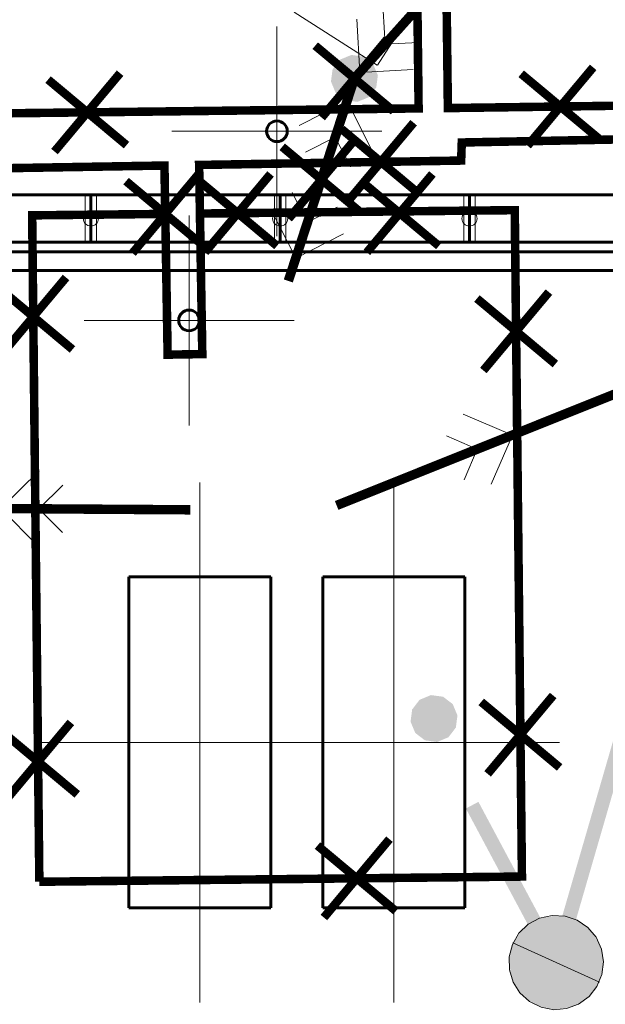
# Model space of a CAD drawing. Header units: millimetres. Extents: x 0 to 420, y 0 to 297.
# Tile 21 of 43: x 112 to 125, y 201 to 222. Entities that reach past the tile are written whole.
import ezdxf

# ---------------------------------------------------------------- set-up
doc = ezdxf.new("R2010")
doc.units = ezdxf.units.MM
for name, pattern in [('K5LT32769', [0]), ('K5LT32772', [0]), ('K5LT_AXLED', [15.063659, 10.563659, -1.5, 1.5, -1.5]), ('K5LT_BASIC', [0]), ('K5LT_THIN', [0])]:
    doc.linetypes.add(name, pattern=pattern)
for name, color, linetype, true_color in [('Демонтаж', 7, 'Continuous', 0x666666), ('изм.1', 7, 'Continuous', 0x666666), ('План ПС', 7, 'Continuous', 0x666666), ('Существующее оборудование', 7, 'Continuous', 0x7f7f7f), ('Топосъемка', 7, 'Continuous', 0x7f7f7f)]:
    doc.layers.add(name, color=color, linetype=linetype, true_color=true_color)

# ---------------------------------------------------------------- blocks, each defined once
blk = doc.blocks.new('U5')
at = {"layer": 'План ПС', "linetype": 'K5LT_AXLED', "lineweight": 18}
for q in [(117.677, 221.877), (115.458, 219.658), (117.677, 217.439), (119.896, 219.658)]:
    blk.add_line((117.677, 219.658), q, dxfattribs=at)
blk = doc.blocks.new('U26')
at = {"layer": 'План ПС', "linetype": 'K5LT_AXLED', "lineweight": 18}
for q in [(120.146, 212.232), (116.646, 206.732), (123.646, 206.732), (120.146, 201.232)]:
    blk.add_line((120.146, 206.732), q, dxfattribs=at)
blk = doc.blocks.new('U27')
at = {"layer": 'План ПС', "linetype": 'K5LT_AXLED', "lineweight": 18}
for q in [(116.046, 212.232), (112.546, 206.732), (119.546, 206.732), (116.046, 201.232)]:
    blk.add_line((116.046, 206.732), q, dxfattribs=at)
blk = doc.blocks.new('U28')
at = {"layer": 'План ПС', "linetype": 'K5LT_AXLED', "lineweight": 18}
for q in [(115.819, 217.877), (113.6, 215.658), (115.819, 213.439), (118.038, 215.658)]:
    blk.add_line((115.819, 215.658), q, dxfattribs=at)
blk = doc.blocks.new('U34')
at = {"layer": 'План ПС', "linetype": 'K5LT_AXLED', "lineweight": 18}
for q in [(117.677, 221.877), (115.458, 219.658), (117.677, 217.439), (119.896, 219.658)]:
    blk.add_line((117.677, 219.658), q, dxfattribs=at)
blk = doc.blocks.new('U54')
at = {"layer": 'изм.1', "linetype": 'K5LT_AXLED', "lineweight": 18}
for q in [(117.677, 221.877), (115.458, 219.658), (117.677, 217.439), (119.896, 219.658)]:
    blk.add_line((117.677, 219.658), q, dxfattribs=at)
blk = doc.blocks.new('U112')
at = {"layer": 'План ПС', "linetype": 'K5LT_BASIC', "lineweight": 60}
for p, q in [((118.646, 210.232), (121.646, 210.232)), ((118.646, 203.232), (118.646, 210.232)), ((121.646, 210.232), (121.646, 203.232)), ((121.646, 203.232), (118.646, 203.232))]:
    blk.add_line(p, q, dxfattribs=at)
blk = doc.blocks.new('U113')
at = {"layer": 'План ПС', "linetype": 'K5LT_BASIC', "lineweight": 60}
for p, q in [((114.546, 210.232), (117.546, 210.232)), ((114.546, 203.232), (114.546, 210.232)), ((117.546, 210.232), (117.546, 203.232)), ((117.546, 203.232), (114.546, 203.232))]:
    blk.add_line(p, q, dxfattribs=at)
blk = doc.blocks.new('U161')
at = {"layer": 'Существующее оборудование', "linetype": 'K5LT_THIN', "lineweight": 18}
for p, q in [((118.047, 222.172), (120.121, 225.416)), ((120.121, 225.416), (121.872, 224.296)), ((119.798, 221.053), (121.872, 224.296)), ((118.044, 222.174), (119.796, 221.054))]:
    blk.add_line(p, q, dxfattribs=at)
for centre, radius, start, end in [((120.031, 224.527), 0.137, 0, 180), ((120.031, 224.527), 0.137, 180, 0), ((120.031, 224.527), 0.0881, 0, 180), ((120.031, 224.527), 0.0881, 180, 0), ((120.569, 224.183), 0.137, 0, 180), ((120.569, 224.183), 0.0881, 0, 180), ((120.569, 224.183), 0.137, 180, 0), ((120.569, 224.183), 0.0881, 180, 0), ((121.108, 223.839), 0.137, 0, 180), ((121.108, 223.839), 0.0881, 0, 180), ((121.108, 223.839), 0.137, 180, 0), ((121.108, 223.839), 0.0881, 180, 0), ((119.27, 222.932), 0.0657, 0, 180), ((119.27, 222.932), 0.0657, 180, 0), ((119.27, 222.932), 0.052, 0, 180), ((119.27, 222.932), 0.052, 180, 0), ((119.625, 222.705), 0.0657, 0, 180), ((119.625, 222.705), 0.0657, 180, 0), ((119.625, 222.705), 0.052, 0, 180), ((119.625, 222.705), 0.052, 180, 0), ((119.981, 222.477), 0.0657, 0, 180), ((119.981, 222.477), 0.0657, 180, 0), ((119.981, 222.477), 0.052, 0, 180), ((119.981, 222.477), 0.052, 180, 0)]:
    blk.add_arc(centre, radius, start, end, dxfattribs=at)
blk = doc.blocks.new('U162')
at = {"layer": 'План ПС', "linetype": 'K5LT_BASIC', "lineweight": 60}
for p, q in [((113.745, 218.312), (109.745, 218.312)), ((113.745, 217.312), (113.745, 218.312)), ((117.745, 218.312), (113.745, 218.312)), ((113.745, 218.312), (113.745, 217.312)), ((117.745, 217.312), (117.745, 218.312)), ((121.745, 218.312), (117.745, 218.312)), ((117.745, 218.312), (117.745, 217.312)), ((121.745, 217.312), (121.745, 218.312)), ((125.745, 218.312), (121.745, 218.312)), ((121.745, 218.312), (121.745, 217.312)), ((109.745, 217.312), (113.745, 217.312)), ((113.745, 217.312), (117.745, 217.312)), ((117.745, 217.312), (121.745, 217.312)), ((121.745, 217.312), (125.745, 217.312))]:
    blk.add_line(p, q, dxfattribs=at)
at = {"layer": 'План ПС', "linetype": 'K5LT_THIN', "lineweight": 18}
for p, q in [((113.625, 217.312), (113.625, 218.312)), ((113.625, 218.312), (113.865, 218.312)), ((113.865, 218.312), (113.865, 217.312)), ((117.625, 217.312), (117.625, 218.312)), ((117.625, 218.312), (117.865, 218.312)), ((117.865, 218.312), (117.865, 217.312)), ((121.625, 217.312), (121.625, 218.312)), ((121.625, 218.312), (121.865, 218.312)), ((121.865, 218.312), (121.865, 217.312)), ((113.865, 217.312), (113.625, 217.312)), ((117.865, 217.312), (117.625, 217.312)), ((121.865, 217.312), (121.625, 217.312))]:
    blk.add_line(p, q, dxfattribs=at)
for centre, start, end in [((113.745, 217.812), 0, 180), ((113.745, 217.812), 180, 0), ((117.745, 217.812), 0, 180), ((117.745, 217.812), 180, 0), ((121.745, 217.812), 0, 180), ((121.745, 217.812), 180, 0)]:
    blk.add_arc(centre, 0.159, start, end, dxfattribs=at)
blk = doc.blocks.new('U234')
at = {"layer": 'Топосъемка'}
blk.add_hatch(color=256, dxfattribs=at).paths.add_polyline_path([(120.93, 207.734), (120.691, 207.635), (120.534, 207.43), (120.5, 207.173), (120.599, 206.934), (120.804, 206.777), (121.06, 206.743), (121.3, 206.842), (121.457, 207.047), (121.491, 207.304), (121.392, 207.543), (121.187, 207.7)])
blk = doc.blocks.new('U254')
at = {"layer": 'Топосъемка'}
blk.add_hatch(color=256, dxfattribs=at).paths.add_polyline_path([(119.249, 221.272), (119.009, 221.173), (118.852, 220.968), (118.818, 220.711), (118.917, 220.472), (119.122, 220.314), (119.379, 220.28), (119.618, 220.379), (119.775, 220.584), (119.809, 220.841), (119.71, 221.08), (119.505, 221.238)])
blk = doc.blocks.new('U259')
at = {"layer": 'Топосъемка', "linetype": 'K5LT32772', "lineweight": 20}
for p, q in [((119.159, 220.301), (118.074, 216.973)), ((118.322, 217.734), (118.001, 218.364)), ((118.952, 218.054), (118.322, 217.734)), ((117.561, 217.981), (118.074, 216.973)), ((118.074, 216.973), (119.083, 217.486))]:
    blk.add_line(p, q, dxfattribs=at)
blk = doc.blocks.new('U272')
at = {"layer": 'Топосъемка', "linetype": 'K5LT32772', "lineweight": 20}
for p, q in [((111.845, 211.679), (112.651, 212.474)), ((113.149, 212.171), (112.645, 211.674)), ((115.345, 211.656), (111.845, 211.679)), ((112.64, 210.874), (111.845, 211.679)), ((112.645, 211.674), (113.142, 211.171))]:
    blk.add_line(p, q, dxfattribs=at)
blk = doc.blocks.new('U273')
at = {"layer": 'Топосъемка', "linetype": 'K5LT32772', "lineweight": 20}
for p, q in [((118.072, 216.968), (119.157, 220.296)), ((118.149, 219.783), (119.157, 220.296)), ((119.157, 220.296), (119.67, 219.287)), ((118.909, 219.535), (118.279, 219.215)), ((119.23, 218.905), (118.909, 219.535))]:
    blk.add_line(p, q, dxfattribs=at)
blk = doc.blocks.new('U293')
at = {"layer": 'Топосъемка', "linetype": 'K5LT32772', "lineweight": 20}
for p, q in [((121.761, 223.51), (119.427, 220.902)), ((119.96, 221.498), (119.921, 222.205)), ((119.364, 222.032), (119.427, 220.902)), ((120.666, 221.538), (119.96, 221.498)), ((119.427, 220.902), (120.556, 220.965))]:
    blk.add_line(p, q, dxfattribs=at)
blk = doc.blocks.new('U294')
at = {"layer": 'Топосъемка', "linetype": 'K5LT32772', "lineweight": 20}
for p, q in [((119.647, 221.149), (121.981, 223.756)), ((120.852, 223.694), (121.981, 223.756)), ((121.981, 223.756), (122.044, 222.627)), ((121.448, 223.16), (120.742, 223.121)), ((121.487, 222.454), (121.448, 223.16))]:
    blk.add_line(p, q, dxfattribs=at)
blk = doc.blocks.new('U307')
at = {"layer": 'Топосъемка', "linetype": 'K5LT32772', "lineweight": 20}
for p, q in [((122.651, 213.234), (121.611, 213.678)), ((119.402, 211.931), (122.651, 213.234)), ((122.206, 212.193), (122.651, 213.234)), ((121.258, 213.214), (121.908, 212.936)), ((121.908, 212.936), (121.63, 212.286))]:
    blk.add_line(p, q, dxfattribs=at)
blk = doc.blocks.new('U317')
at = {"layer": 'Топосъемка'}
blk.add_hatch(color=256, dxfattribs=at).paths.add_polyline_path([(123.227, 203.016), (122.895, 202.811), (122.667, 202.494), (122.577, 202.114), (122.64, 201.729), (122.845, 201.397), (123.162, 201.169), (123.541, 201.079), (123.926, 201.142), (124.258, 201.347), (124.487, 201.664), (124.576, 202.043), (124.514, 202.429), (124.308, 202.76), (123.992, 202.989), (123.612, 203.078)])
at = {"layer": 'Топосъемка', "linetype": 'K5LT32769', "lineweight": 18}
for p, q in [((123.227, 203.016), (123.493, 203.075)), ((123.493, 203.075), (123.765, 203.061)), ((123.765, 203.061), (124.023, 202.974)), ((122.791, 202.698), (122.987, 202.887)), ((122.987, 202.887), (123.227, 203.016)), ((124.023, 202.974), (124.248, 202.82)), ((124.248, 202.82), (124.423, 202.612)), ((122.653, 202.463), (122.791, 202.698)), ((124.423, 202.612), (124.535, 202.364)), ((122.584, 202.199), (122.653, 202.463)), ((122.663, 202.496), (124.49, 201.662)), ((122.588, 201.927), (122.584, 202.199)), ((124.535, 202.364), (124.577, 202.095)), ((124.577, 202.095), (124.544, 201.824)), ((122.666, 201.666), (122.588, 201.927)), ((124.544, 201.824), (124.439, 201.573)), ((122.811, 201.436), (122.666, 201.666)), ((124.439, 201.573), (124.271, 201.359)), ((123.013, 201.253), (122.811, 201.436)), ((124.271, 201.359), (124.051, 201.198)), ((123.257, 201.131), (123.013, 201.253)), ((124.051, 201.198), (123.796, 201.103)), ((123.524, 201.08), (123.257, 201.131)), ((123.796, 201.103), (123.524, 201.08))]:
    blk.add_line(p, q, dxfattribs=at)
blk = doc.blocks.new('U328')
at = {"layer": 'План ПС', "linetype": 'K5LT_BASIC', "lineweight": 60}
for p, q in [((109.945, 217.112), (126.245, 217.112)), ((110.345, 216.712), (125.845, 216.712))]:
    blk.add_line(p, q, dxfattribs=at)

msp = doc.modelspace()

# ---------------------------------------------------------------- hatches: boundary and pattern name
at = {"layer": 'Топосъемка'}
for points in [[(125.811455, 209.247295), (125.52332, 209.330834), (125.509395, 209.282807), (124.846147, 206.995412), (124.058757, 204.279867), (123.449653, 202.179195), (123.074123, 201.966112), (122.987137, 201.916772), (123.13517, 201.655841), (123.178672, 201.680514), (123.650754, 201.948366), (123.720809, 202.037053), (124.346899, 204.196311), (125.134289, 206.911855), (125.783605, 209.151242)], [(121.669294, 205.335729), (122.982941, 202.873234), (123.444392, 202.008226), (123.536173, 202.057192), (123.709077, 202.149437), (123.247625, 203.014445), (121.957482, 205.43284), (121.933965, 205.476914), (121.801611, 205.406316)]]:
    msp.add_hatch(color=256, dxfattribs=at).paths.add_polyline_path(points)

# ---------------------------------------------------------------- linework, layer by layer
at = {"layer": 'Демонтаж', "linetype": 'K5LT_THIN', "const_width": 0.18}
for points in [[(118.485061, 221.468751), (120.142136, 220.083219), (119.313598, 220.775985), (120.006365, 221.604523), (118.620832, 219.947447)], [(112.840665, 220.75111), (114.497741, 219.365578), (113.669203, 220.058344), (114.361969, 220.886882), (112.976437, 219.229806)], [(122.837455, 220.874275), (124.49453, 219.488742), (123.665992, 220.181509), (124.358759, 221.010046), (122.973226, 219.352971)], [(119.043989, 219.703056), (120.701065, 218.317524), (119.872527, 219.01029), (120.565294, 219.838828), (119.179761, 218.181752)], [(117.78779, 219.329519), (119.444866, 217.943987), (118.616328, 218.636753), (119.309094, 219.465291), (117.923562, 217.808215)], [(114.488273, 218.603141), (116.145349, 217.217609), (115.316811, 217.910375), (116.009577, 218.738913), (114.624045, 217.081837)], [(116.020234, 218.619628), (117.677309, 217.234095), (116.848772, 217.926861), (117.541538, 218.755399), (116.156005, 217.098324)], [(119.440635, 218.61928), (121.097711, 217.233747), (120.269173, 217.926513), (120.961939, 218.755051), (119.576407, 217.097976)], [(111.699072, 216.430287), (113.356147, 215.044754), (112.52761, 215.737521), (113.220376, 216.566058), (111.834843, 214.908983)], [(121.902635, 216.12128), (123.559711, 214.735747), (122.731173, 215.428513), (123.423939, 216.257051), (122.038407, 214.599976)], [(121.992638, 207.589962), (123.649714, 206.204429), (122.821176, 206.897195), (123.513942, 207.725733), (122.12841, 206.068658)], [(111.800341, 207.020125), (113.457416, 205.634593), (112.628878, 206.327359), (113.321645, 207.155897), (111.936112, 205.498821)], [(118.532817, 204.5518), (120.189893, 203.166268), (119.361355, 203.859034), (120.054121, 204.687572), (118.668589, 203.030496)]]:
    msp.add_lwpolyline(points, dxfattribs=at)
at = {"layer": 'изм.1', "linetype": 'K5LT_BASIC', "lineweight": 60}
msp.add_circle((117.676895, 219.658459), 0.219, dxfattribs=at)
at = {"layer": 'План ПС', "linetype": 'K5LT_BASIC', "lineweight": 60}
for centre in [(117.676895, 219.658459), (117.676895, 219.658459), (115.819341, 215.658174)]:
    msp.add_circle(centre, 0.219, dxfattribs=at)
at = {"layer": 'Топосъемка', "linetype": 'K5LT32769', "const_width": 0.18}
for points in [[(128.897603, 215.076465), (128.582003, 215.076226), (128.841251, 220.252651), (121.28845, 220.148825), (121.186645, 228.721658), (120.568514, 228.714317), (120.67032, 220.141485), (110.501649, 220.020728), (110.758604, 248.348975)], [(128.898104, 214.410462), (127.806675, 214.409639), (128.088522, 219.547567), (121.582077, 219.420967), (121.56888, 219.038785), (116.032308, 218.945783), (116.099492, 214.946156), (115.366809, 214.933849), (115.299625, 218.933476), (102.123044, 218.712143), (102.079768, 204.514994), (102.024135, 190.65797), (101.590132, 190.659712), (101.645886, 204.546868), (101.093886, 204.549084), (101.150681, 218.695809), (93.796496, 218.572277)], [(116.049568, 217.918261), (122.701801, 217.98985), (122.853467, 203.896614), (112.656218, 203.786876)], [(112.656218, 203.786876), (112.504552, 217.880111), (115.316811, 217.910375)]]:
    msp.add_lwpolyline(points, dxfattribs=at)
at = {"layer": 'Топосъемка', "linetype": 'K5LT32772', "const_width": 0.2}
for points in [[(122.09466, 223.882768), (119.313598, 220.775985)], [(119.313598, 220.775985), (117.917515, 216.492788)], [(118.938297, 211.745074), (128.897105, 215.73761)], [(107.780652, 211.706139), (115.845191, 211.652792)]]:
    msp.add_lwpolyline(points, dxfattribs=at)

# ---------------------------------------------------------------- block references
at = {"layer": 'изм.1'}
msp.add_blockref('U54', (0, 0), dxfattribs=at)
at = {"layer": 'План ПС'}
for name in ['U162', 'U5', 'U34', 'U28', 'U328', 'U27', 'U26', 'U113', 'U112']:
    msp.add_blockref(name, (0, 0), dxfattribs=at)
at = {"layer": 'Существующее оборудование'}
msp.add_blockref('U161', (0, 0), dxfattribs=at)
at = {"layer": 'Топосъемка'}
for name in ['U294', 'U293', 'U254', 'U259', 'U273', 'U307', 'U272', 'U234', 'U317']:
    msp.add_blockref(name, (0, 0), dxfattribs=at)

doc.saveas('drawing.dxf')
